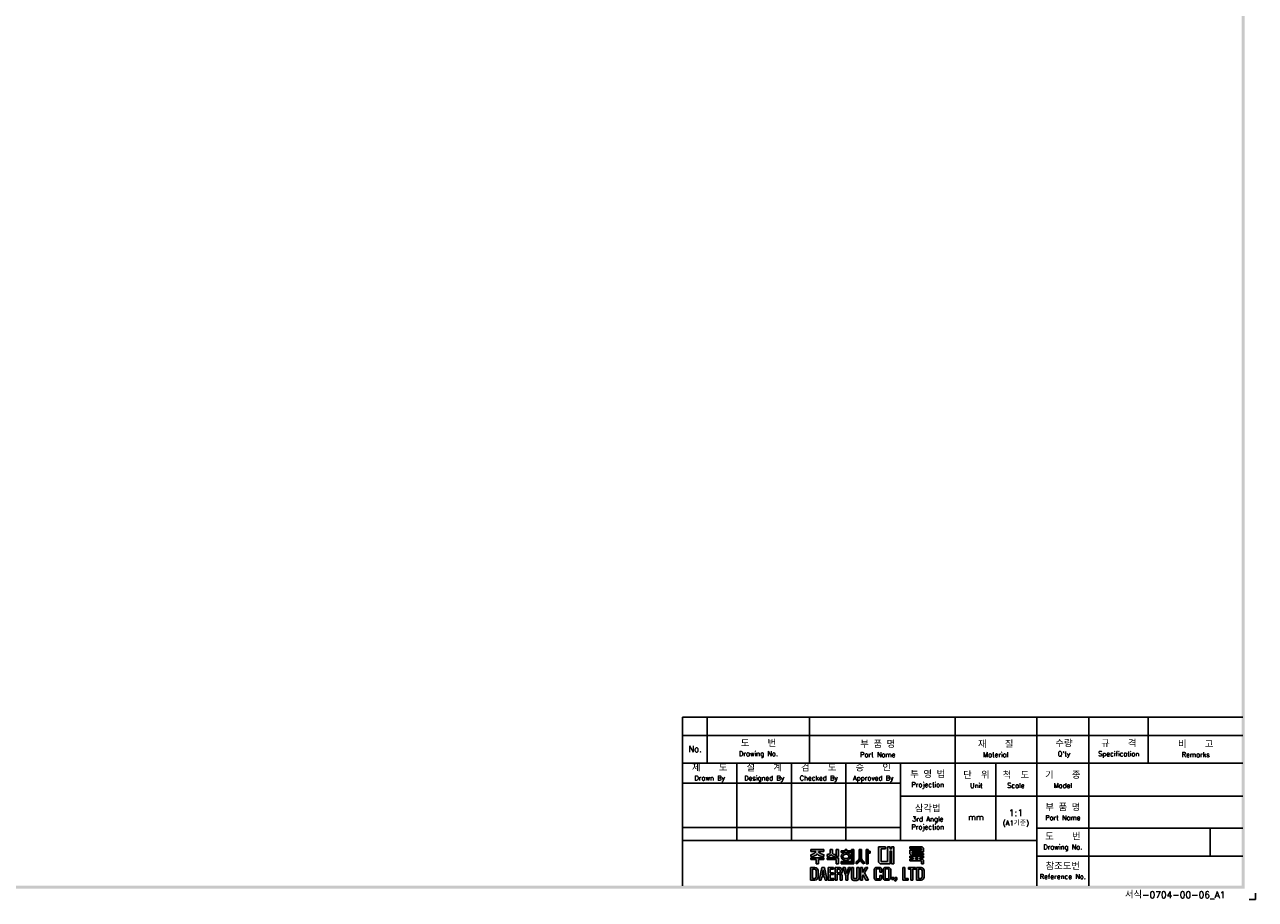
# Model space of a CAD drawing. Extents: x 2148 to 3564, y -907 to 1559.
# Tile 2 of 3: x 3158 to 3564, y 978 to 1267. Entities that reach past the tile are written whole.
import ezdxf

# ---------------------------------------------------------------- set-up
doc = ezdxf.new("R2010")
doc.units = 0
doc.header["$LTSCALE"] = 3
doc.header["$MEASUREMENT"] = 0
for name, color, linetype in [('di', 3, 'CONTINUOUS'), ('dimtaxt', 3, 'CONTINUOUS'), ('dwg', 7, 'CONTINUOUS')]:
    doc.layers.add(name, color=color, linetype=linetype)
doc.styles.get("Standard").update_dxf_attribs({"font": 'romans.shx', "height": 3, "bigfont": 'ghs.shx'})

# ---------------------------------------------------------------- blocks, each defined once
blk = doc.blocks.new('도면서식 A1')
at = {"layer": 'di', "insert": (780.92, -2.61), "char_height": 2.2, "width": 38.8706, "attachment_point": 4}
blk.add_mtext('서식-0704-00-06_A1', dxfattribs=at)
blk = doc.blocks.new('대륙')
at = {"layer": 'dimtaxt'}
h = blk.add_hatch(color=256, dxfattribs=at)
edge = h.paths.add_edge_path()
edge.add_line((51.99, 12.18), (47.65, 12.18))
edge.add_line((47.65, 12.18), (47.65, 11.59))
edge.add_line((47.65, 11.59), (49.36, 11.59))
edge.add_ellipse((47.48, 11.55), major_axis=(1.89, 0.39), ratio=0.576936, start_angle=268.0794, end_angle=342.4305, ccw=False)
edge.add_line((47.64, 10.44), (47.64, 9.87))
edge.add_ellipse((47.59, 11.36), major_axis=(2.46, 0), ratio=0.608939, start_angle=-88.7913, end_angle=-24.3158)
edge.add_ellipse((52.06, 11.36), major_axis=(-2.46, 0), ratio=0.608939, start_angle=384.3158, end_angle=448.3061)
edge.add_line((51.99, 9.87), (51.99, 10.51))
edge.add_ellipse((52.11, 11.62), major_axis=(-1.91, 0.31), ratio=0.577613, start_angle=17.5125, end_angle=91.8636, ccw=False)
edge.add_line((50.24, 11.59), (51.99, 11.59))
edge.add_line((51.99, 11.59), (51.99, 12.18))
h.paths.add_polyline_path([(52, 9.48), (47.64, 9.48), (47.64, 8.87), (49.46, 8.87), (49.46, 7.49), (50.19, 7.49), (50.19, 8.88), (52, 8.88)])
edge = h.paths.add_edge_path()
edge.add_arc((55.25, 11.18), 0.45, 180, 220.7047, ccw=False)
edge.add_line((54.8, 11.18), (54.8, 12.18))
edge.add_line((54.8, 12.18), (54.06, 12.18))
edge.add_line((54.06, 12.18), (54.06, 11.18))
edge.add_arc((53.61, 11.18), 0.45, 319.2953, 360, ccw=False)
edge.add_spline(control_points=[(53.95, 10.89), (53.94, 10.88), (53.93, 10.87), (53.83, 10.76), (53.7, 10.68), (53.03, 10.51)], knot_values=[3.761053, 3.761053, 3.761053, 3.761053, 3.807132, 3.807132, 4.298097, 4.298097, 4.298097, 4.298097], degree=3, periodic=0)
edge.add_line((53.03, 10.51), (53.03, 9.85))
edge.add_spline(control_points=[(53.03, 9.85), (53.05, 9.85), (53.06, 9.85), (53.74, 9.96), (53.94, 10.08), (54.15, 10.22), (54.2, 10.3), (54.43, 10.6)], knot_values=[3.495949, 3.495949, 3.495949, 3.495949, 3.524444, 3.524444, 4.06832, 4.06832, 4.379503, 4.379503, 4.379503, 4.379503], degree=3, periodic=0)
edge.add_spline(control_points=[(54.43, 10.6), (54.65, 10.3), (54.71, 10.22), (54.92, 10.08), (55.12, 9.96), (55.75, 9.88), (55.78, 9.87), (55.8, 9.86)], knot_values=[3.495949, 3.495949, 3.495949, 3.495949, 3.807132, 3.807132, 4.351008, 4.351008, 4.402945, 4.402945, 4.402945, 4.402945], degree=3, periodic=0)
edge.add_line((55.8, 9.86), (55.8, 10.59))
edge.add_spline(control_points=[(55.8, 10.59), (55.78, 10.59), (55.76, 10.6), (55.19, 10.66), (55.03, 10.75), (54.92, 10.87), (54.91, 10.88), (54.91, 10.89)], knot_values=[3.761053, 3.761053, 3.761053, 3.761053, 3.81299, 3.81299, 4.356866, 4.356866, 4.402945, 4.402945, 4.402945, 4.402945], degree=3, periodic=0)
h.paths.add_polyline_path([(56.82, 9.48), (53.03, 9.48), (53.03, 8.87), (56.1, 8.87), (56.1, 7.49), (56.82, 7.49)])
h.paths.add_polyline_path([(56.82, 12.19), (56.1, 12.19), (56.1, 9.87), (56.82, 9.87)])
h.paths.add_polyline_path([(60.76, 11.76), (59.58, 11.76), (59.58, 12.19), (59.05, 12.19), (59.05, 11.76), (57.74, 11.76), (57.74, 11.21), (60.76, 11.21)])
edge = h.paths.add_edge_path()
edge.add_ellipse((59.26, 9.92), major_axis=(-1.56, 0), ratio=0.830145, start_angle=101.7462, end_angle=265.4383)
edge.add_line((59.38, 11.21), (59.13, 11.21))
edge.add_ellipse((59.26, 9.92), major_axis=(1.56, 0), ratio=0.830145, start_angle=94.5617, end_angle=259.6787)
edge.add_line((58.98, 8.65), (58.98, 8.2))
edge.add_line((58.98, 8.2), (59.58, 8.2))
edge.add_line((59.58, 8.2), (59.58, 8.65))
edge = h.paths.add_edge_path(flags=16)
edge.add_spline(control_points=[(60.26, 9.92), (60.26, 10.03), (60.22, 10.15), (60.06, 10.37), (59.93, 10.48), (59.59, 10.63), (59.39, 10.66), (58.99, 10.64), (58.8, 10.59), (58.5, 10.41), (58.39, 10.3), (58.27, 10.07), (58.25, 9.96), (58.28, 9.73), (58.34, 9.62), (58.54, 9.4), (58.69, 9.3), (59.06, 9.19), (59.26, 9.17), (59.65, 9.23), (59.83, 9.31), (60.09, 9.5), (60.18, 9.62), (60.25, 9.8), (60.26, 9.86), (60.26, 9.92)], knot_values=[0, 0, 0, 0, 0.543876, 0.543876, 1.087752, 1.087752, 1.631628, 1.631628, 2.175504, 2.175504, 2.71938, 2.71938, 3.263256, 3.263256, 3.807132, 3.807132, 4.351008, 4.351008, 4.894884, 4.894884, 5.43876, 5.43876, 5.982636, 5.982636, 6.283185, 6.283185, 6.283185, 6.283185], degree=3, periodic=0)
for points in [[(61.83, 12.19), (61.11, 12.19), (61.11, 8.2), (57.74, 8.2), (57.74, 7.47), (61.11, 7.47), (61.83, 7.47)], [(70.89, 12.38), (72.38, 12.38), (72.38, 13.12), (70.01, 13.12), (70.01, 8), (70.53, 7.49), (73.84, 7.49), (73.84, 11.66), (74.29, 11.66), (74.29, 7.49), (75.14, 7.49), (75.14, 13.12), (74.29, 13.12), (74.29, 12.42), (73.84, 12.42), (73.84, 13.12), (73.01, 13.12), (73.01, 8.23), (70.89, 8.23)]]:
    blk.add_hatch(color=256, dxfattribs=at).paths.add_polyline_path(points)
h = blk.add_hatch(color=256, dxfattribs=at)
h.paths.add_polyline_path([(84.17, 12.56), (84.17, 11.99), (80.38, 11.99), (80.38, 10.74), (80.81, 10.32), (84.92, 10.32), (84.92, 10.92), (81.19, 10.92), (81.19, 11.44), (84.92, 11.44), (84.92, 12.6), (84.39, 13.12), (80.36, 13.12), (80.36, 12.56)])
h.paths.add_polyline_path([(83.7, 9.41), (84.92, 9.41), (84.92, 9.97), (80.36, 9.97), (80.36, 9.41), (81.48, 9.41), (81.48, 9.04), (80.35, 9.04), (80.35, 8.42), (84.18, 8.42), (84.18, 7.49), (84.92, 7.49), (84.92, 8.64), (84.52, 9.04), (83.7, 9.04)])
h.paths.add_polyline_path([(83, 9.41), (82.23, 9.41), (82.23, 9.04), (83, 9.04)], flags=17)
h = blk.add_hatch(color=256, dxfattribs=at)
edge = h.paths.add_edge_path()
edge.add_line((64.41, 12.18), (63.7, 12.18))
edge.add_line((63.7, 12.18), (63.7, 9.23))
edge.add_ellipse((62.86, 9.12), major_axis=(0.66, 0.841), ratio=0.672815, start_angle=218.7862, end_angle=304.0863, ccw=False)
edge.add_line((62.7, 8.19), (62.7, 7.51))
edge.add_ellipse((63.11, 8.54), major_axis=(0.964, 0.919), ratio=0.540942, start_angle=220.7961, end_angle=301.7505)
edge.add_ellipse((64.93, 8.53), major_axis=(-0.866, 0.919), ratio=0.569913, start_angle=58.7442, end_angle=145.288)
edge.add_line((65.35, 7.49), (65.35, 8.17))
edge.add_ellipse((65.18, 9.26), major_axis=(-0.67, 1.07), ratio=0.576723, start_angle=74.3826, end_angle=142.9847, ccw=False)
edge.add_line((64.41, 9.18), (64.41, 12.18))
h.paths.add_polyline_path([(66.65, 10.99), (67.26, 10.99), (67.26, 11.63), (66.64, 11.63), (66.64, 12.18), (65.92, 12.18), (65.92, 7.49), (66.65, 7.49)])
h = blk.add_hatch(color=256, dxfattribs=at)
h.paths.add_polyline_path([(47.58, 6.25), (47.58, 2.12), (49.06, 2.12, 0.414214), (50.06, 3.12), (50.06, 5.25, 0.414214), (49.06, 6.25)])
h.paths.add_polyline_path([(48.9, 5.73, -0.414214), (49.4, 5.23), (49.4, 3.16, -0.414214), (48.9, 2.66), (48.23, 2.66), (48.23, 5.73)], flags=16)
h.paths.add_polyline_path([(50.42, 2.11), (51.1, 2.11), (51.31, 3.17), (52.21, 3.17), (52.42, 2.11), (53.1, 2.11), (52.25, 6.23), (51.27, 6.23)])
h.paths.add_polyline_path([(51.77, 5.49), (52.09, 3.74), (51.43, 3.74)], flags=16)
h.paths.add_polyline_path([(53.4, 2.11), (55.25, 2.11), (55.25, 2.66), (54.07, 2.66), (54.07, 3.99), (55.15, 3.99), (55.15, 4.52), (54.06, 4.52), (54.06, 5.7), (55.21, 5.7), (55.21, 6.25), (53.4, 6.25)])
h.paths.add_polyline_path([(55.67, 2.12), (56.33, 2.12), (56.33, 4.05), (56.93, 4.05, -0.414214), (57.33, 3.65), (57.33, 2.12), (58.02, 2.12), (58.02, 3.65, 0.276846), (57.45, 4.24, 0.25864), (58.02, 4.77), (58.02, 5.43, 0.414214), (57.22, 6.23), (55.67, 6.23)])
h.paths.add_polyline_path([(56.33, 5.71), (57.04, 5.71, -0.414214), (57.34, 5.41), (57.34, 4.86, -0.414214), (57.04, 4.56), (56.33, 4.56)], flags=16)
h.paths.add_polyline_path([(59.2, 3.57), (59.2, 2.11), (59.85, 2.11), (59.85, 3.58), (60.8, 6.24), (60.13, 6.24), (59.53, 4.27), (58.97, 6.24), (58.28, 6.24)])
h.paths.add_polyline_path([(61.13, 2.78, 0.414214), (61.88, 2.03), (62.85, 2.03, 0.414214), (63.6, 2.78), (63.6, 6.24), (62.93, 6.24), (62.93, 2.84, -0.414214), (62.68, 2.59), (62.07, 2.59, -0.414214), (61.82, 2.84), (61.82, 6.24), (61.13, 6.24)])
h.paths.add_polyline_path([(64.11, 2.12), (64.77, 2.12), (64.77, 3.42), (64.98, 3.87), (65.9, 2.12), (66.68, 2.12), (65.38, 4.46), (66.48, 6.23), (65.69, 6.23), (64.76, 4.66), (64.76, 6.23), (64.11, 6.23)])
h.paths.add_polyline_path([(68.62, 2.84, 0.414214), (69.42, 2.04), (70.32, 2.04, 0.414214), (71.12, 2.84), (71.12, 3.62), (70.47, 3.62), (70.47, 2.85, -0.414214), (70.17, 2.55), (69.58, 2.55, -0.414214), (69.28, 2.85), (69.28, 5.49, -0.414214), (69.58, 5.79), (70.16, 5.79, -0.414214), (70.46, 5.49), (70.46, 4.76), (71.12, 4.76), (71.12, 5.52, 0.414214), (70.32, 6.32), (69.42, 6.32, 0.414214), (68.62, 5.52)])
h.paths.add_polyline_path([(71.57, 2.84, 0.414214), (72.37, 2.04), (73.25, 2.04, 0.414214), (74.05, 2.84), (74.05, 5.52, 0.414214), (73.25, 6.32), (72.37, 6.32, 0.414214), (71.57, 5.52)])
h.paths.add_polyline_path([(72.23, 5.5, -0.414214), (72.53, 5.8), (73.09, 5.8, -0.414214), (73.39, 5.5), (73.39, 2.85, -0.414214), (73.09, 2.55), (72.53, 2.55, -0.414214), (72.23, 2.85)], flags=16)
h.paths.add_polyline_path([(74.42, 2.34), (75.05, 2.34), (75.05, 2.98), (74.42, 2.98)])
h.paths.add_polyline_path([(75.76, 2.34, -0.316213), (75.39, 2.07), (75.39, 1.77, 0.409412), (76.08, 2.47), (76.08, 2.98), (75.39, 2.98), (75.39, 2.34)])
h.paths.add_polyline_path([(78.08, 2.12), (79.79, 2.12), (79.79, 2.67), (78.75, 2.67), (78.75, 6.24), (78.08, 6.24)])
h.paths.add_polyline_path([(80.68, 2.12), (81.35, 2.12), (81.35, 5.7), (82.27, 5.7), (82.27, 6.24), (79.92, 6.24), (79.92, 5.7), (80.68, 5.7)])
h.paths.add_polyline_path([(82.59, 2.13), (84.07, 2.13, 0.414214), (85.07, 3.13), (85.07, 5.24, 0.414214), (84.07, 6.24), (82.59, 6.24)])
h.paths.add_polyline_path([(83.24, 5.73), (83.9, 5.73, -0.414214), (84.4, 5.23), (84.4, 3.15, -0.414214), (83.9, 2.65), (83.24, 2.65)], flags=16)
for p, q in [((56.82, 12.19), (56.1, 12.19)), ((56.1, 12.19), (56.1, 9.87)), ((56.82, 12.19), (56.82, 9.87)), ((59.05, 11.76), (59.05, 12.19)), ((59.05, 12.19), (59.58, 12.19)), ((59.58, 12.19), (59.58, 11.76)), ((61.11, 12.19), (61.11, 8.2)), ((61.83, 12.19), (61.11, 12.19)), ((61.83, 7.47), (61.83, 12.19)), ((70.01, 13.12), (70.01, 8)), ((70.01, 13.12), (72.38, 13.12)), ((70.89, 12.38), (70.89, 8.23)), ((70.89, 12.38), (72.38, 12.38)), ((72.38, 13.12), (72.38, 12.38)), ((73.01, 13.12), (73.01, 8.23)), ((73.01, 13.12), (73.84, 13.12)), ((73.84, 13.12), (73.84, 12.42)), ((73.84, 12.42), (74.29, 12.42)), ((74.29, 13.12), (75.14, 13.12)), ((74.29, 13.12), (74.29, 12.42)), ((75.14, 13.12), (75.14, 7.49)), ((80.36, 13.12), (84.39, 13.12)), ((80.36, 12.56), (80.36, 13.12)), ((80.36, 12.56), (84.17, 12.56)), ((84.17, 12.56), (84.17, 11.99)), ((84.92, 12.6), (84.39, 13.12)), ((84.92, 12.6), (84.92, 11.44)), ((47.64, 10.44), (47.64, 9.87)), ((47.64, 9.48), (52, 9.48)), ((47.64, 8.87), (47.64, 9.48)), ((49.46, 8.87), (47.64, 8.87)), ((47.65, 12.18), (51.99, 12.18)), ((47.65, 12.18), (47.65, 11.59)), ((47.65, 11.59), (49.36, 11.59)), ((49.46, 7.49), (49.46, 8.87)), ((50.19, 8.88), (50.19, 7.49)), ((52, 8.88), (50.19, 8.88)), ((51.99, 11.59), (50.24, 11.59)), ((51.99, 12.18), (51.99, 11.59)), ((51.99, 10.51), (51.99, 9.87)), ((52, 9.48), (52, 8.88)), ((53.03, 9.85), (53.03, 10.51)), ((53.03, 9.48), (56.82, 9.48)), ((53.03, 8.87), (53.03, 9.48)), ((56.1, 8.87), (53.03, 8.87)), ((54.06, 12.18), (54.8, 12.18)), ((54.06, 12.18), (54.06, 11.18)), ((54.8, 12.18), (54.8, 11.18)), ((55.8, 9.86), (55.8, 10.59)), ((56.82, 9.87), (56.1, 9.87)), ((56.1, 7.49), (56.1, 8.87)), ((56.82, 9.48), (56.82, 7.49)), ((57.74, 11.76), (59.05, 11.76)), ((57.74, 11.21), (57.74, 11.76)), ((60.76, 11.21), (57.74, 11.21)), ((57.74, 8.2), (61.11, 8.2)), ((57.74, 7.47), (57.74, 8.2)), ((58.98, 8.2), (58.98, 8.65)), ((59.58, 11.76), (60.76, 11.76)), ((59.58, 8.65), (59.58, 8.2)), ((60.76, 11.76), (60.76, 11.21)), ((62.7, 7.51), (62.7, 8.19)), ((63.7, 12.18), (64.41, 12.18)), ((63.7, 12.18), (63.7, 9.23)), ((64.41, 12.18), (64.41, 9.18)), ((65.35, 7.49), (65.35, 8.17)), ((65.92, 7.49), (65.92, 12.18)), ((65.92, 12.18), (66.64, 12.18)), ((66.64, 12.18), (66.64, 11.63)), ((66.64, 11.63), (67.26, 11.63)), ((66.65, 10.99), (66.65, 7.49)), ((67.26, 10.99), (66.65, 10.99)), ((67.26, 11.63), (67.26, 10.99)), ((73.01, 8.23), (70.89, 8.23)), ((73.84, 11.66), (73.84, 7.49)), ((73.84, 11.66), (74.29, 11.66)), ((74.29, 11.66), (74.29, 7.49)), ((80.35, 9.04), (81.48, 9.04)), ((80.35, 9.04), (80.35, 8.42)), ((80.35, 8.42), (84.18, 8.42)), ((80.36, 9.97), (84.92, 9.97)), ((80.36, 9.97), (80.36, 9.41)), ((80.36, 9.41), (81.48, 9.41)), ((80.38, 11.99), (84.17, 11.99)), ((80.38, 11.99), (80.38, 10.74)), ((80.81, 10.32), (80.38, 10.74)), ((80.81, 10.32), (84.92, 10.32)), ((81.19, 11.44), (84.92, 11.44)), ((81.19, 11.44), (81.19, 10.92)), ((81.19, 10.92), (84.92, 10.92)), ((81.48, 9.41), (81.48, 9.04)), ((82.23, 9.41), (83, 9.41)), ((82.23, 9.41), (82.23, 9.04)), ((82.23, 9.04), (83, 9.04)), ((83, 9.41), (83, 9.04)), ((83.7, 9.41), (84.92, 9.41)), ((83.7, 9.41), (83.7, 9.04)), ((83.7, 9.04), (84.52, 9.04)), ((84.18, 8.42), (84.18, 7.49)), ((84.92, 8.64), (84.52, 9.04)), ((84.92, 10.92), (84.92, 10.32)), ((84.92, 9.97), (84.92, 9.41)), ((84.92, 8.64), (84.92, 7.49)), ((47.58, 6.25), (47.58, 2.12)), ((47.58, 6.25), (49.06, 6.25)), ((48.23, 5.73), (48.23, 2.66)), ((48.9, 5.73), (48.23, 5.73)), ((49.4, 3.16), (49.4, 5.23)), ((50.19, 7.49), (49.46, 7.49)), ((50.06, 5.25), (50.06, 3.12)), ((51.27, 6.23), (50.42, 2.11)), ((52.25, 6.23), (51.27, 6.23)), ((51.77, 5.49), (51.43, 3.74)), ((52.09, 3.74), (51.77, 5.49)), ((53.1, 2.11), (52.25, 6.23)), ((55.21, 6.25), (53.4, 6.25)), ((53.4, 6.25), (53.4, 2.11)), ((54.06, 5.7), (55.21, 5.7)), ((54.06, 4.52), (54.06, 5.7)), ((55.15, 4.52), (54.06, 4.52)), ((55.15, 3.99), (55.15, 4.52)), ((55.21, 5.7), (55.21, 6.25)), ((55.67, 6.23), (55.67, 2.12)), ((57.22, 6.23), (55.67, 6.23)), ((56.82, 7.49), (56.1, 7.49)), ((56.33, 5.71), (56.33, 4.56)), ((57.04, 5.71), (56.33, 5.71)), ((56.33, 4.56), (57.04, 4.56)), ((57.34, 4.86), (57.34, 5.41)), ((61.11, 7.47), (57.74, 7.47)), ((58.02, 4.77), (58.02, 5.43)), ((58.97, 6.24), (58.28, 6.24)), ((58.28, 6.24), (59.2, 3.57)), ((59.53, 4.27), (58.97, 6.24)), ((60.13, 6.24), (59.53, 4.27)), ((59.85, 3.58), (60.8, 6.24)), ((60.8, 6.24), (60.13, 6.24)), ((61.11, 7.47), (61.83, 7.47)), ((61.13, 6.24), (61.13, 2.78)), ((61.82, 6.24), (61.13, 6.24)), ((61.82, 2.84), (61.82, 6.24)), ((62.93, 2.84), (62.93, 6.24)), ((62.93, 6.24), (63.6, 6.24)), ((63.6, 6.24), (63.6, 2.78)), ((64.11, 2.12), (64.11, 6.23)), ((64.11, 6.23), (64.76, 6.23)), ((64.76, 4.66), (65.69, 6.23)), ((64.76, 6.23), (64.76, 4.66)), ((66.48, 6.23), (65.38, 4.46)), ((65.38, 4.46), (66.68, 2.12)), ((65.69, 6.23), (66.48, 6.23)), ((66.65, 7.49), (65.92, 7.49)), ((68.62, 2.84), (68.62, 5.52)), ((69.28, 5.49), (69.28, 2.85)), ((70.32, 6.32), (69.42, 6.32)), ((70.16, 5.79), (69.58, 5.79)), ((70.53, 7.49), (70.01, 8)), ((70.46, 4.76), (70.46, 5.49)), ((71.12, 4.76), (70.46, 4.76)), ((73.84, 7.49), (70.53, 7.49)), ((71.12, 5.52), (71.12, 4.76)), ((71.57, 2.84), (71.57, 5.52)), ((72.23, 5.5), (72.23, 2.85)), ((73.25, 6.32), (72.37, 6.32)), ((73.09, 5.8), (72.53, 5.8)), ((73.39, 2.85), (73.39, 5.5)), ((74.05, 5.52), (74.05, 2.84)), ((75.14, 7.49), (74.29, 7.49)), ((78.08, 6.24), (78.08, 2.12)), ((78.75, 6.24), (78.08, 6.24)), ((78.75, 2.67), (78.75, 6.24)), ((82.27, 6.24), (79.92, 6.24)), ((79.92, 6.24), (79.92, 5.7)), ((79.92, 5.7), (80.68, 5.7)), ((80.68, 5.7), (80.68, 2.12)), ((81.35, 2.12), (81.35, 5.7)), ((81.35, 5.7), (82.27, 5.7)), ((82.27, 5.7), (82.27, 6.24)), ((82.59, 6.24), (82.59, 2.13)), ((84.07, 6.24), (82.59, 6.24)), ((83.24, 2.65), (83.24, 5.73)), ((83.24, 5.73), (83.9, 5.73)), ((84.92, 7.49), (84.18, 7.49)), ((84.4, 3.15), (84.4, 5.23)), ((85.07, 3.13), (85.07, 5.24)), ((47.58, 2.12), (49.06, 2.12)), ((48.23, 2.66), (48.9, 2.66)), ((50.42, 2.11), (51.1, 2.11)), ((51.1, 2.11), (51.31, 3.17)), ((51.31, 3.17), (52.21, 3.17)), ((51.43, 3.74), (52.09, 3.74)), ((52.21, 3.17), (52.42, 2.11)), ((52.42, 2.11), (53.1, 2.11)), ((53.4, 2.11), (55.25, 2.11)), ((54.07, 3.99), (55.15, 3.99)), ((54.07, 2.66), (54.07, 3.99)), ((55.25, 2.66), (54.07, 2.66)), ((55.25, 2.11), (55.25, 2.66)), ((55.67, 2.12), (56.33, 2.12)), ((56.33, 2.12), (56.33, 4.05)), ((56.33, 4.05), (56.93, 4.05)), ((57.33, 3.65), (57.33, 2.12)), ((57.33, 2.12), (58.02, 2.12)), ((58.02, 2.12), (58.02, 3.65)), ((59.2, 3.57), (59.2, 2.11)), ((59.2, 2.11), (59.85, 2.11)), ((59.85, 2.11), (59.85, 3.58)), ((62.85, 2.03), (61.88, 2.03)), ((62.68, 2.59), (62.07, 2.59)), ((64.77, 2.12), (64.11, 2.12)), ((64.98, 3.87), (64.77, 3.42)), ((64.77, 3.42), (64.77, 2.12)), ((65.9, 2.12), (64.98, 3.87)), ((66.68, 2.12), (65.9, 2.12)), ((70.32, 2.04), (69.42, 2.04)), ((70.17, 2.55), (69.58, 2.55)), ((70.47, 3.62), (70.47, 2.85)), ((71.12, 3.62), (70.47, 3.62)), ((71.12, 2.84), (71.12, 3.62)), ((73.25, 2.04), (72.37, 2.04)), ((73.09, 2.55), (72.53, 2.55)), ((74.42, 2.98), (74.42, 2.34)), ((75.05, 2.98), (74.42, 2.98)), ((75.05, 2.34), (74.42, 2.34)), ((75.05, 2.98), (75.05, 2.34)), ((75.39, 2.98), (75.39, 2.34)), ((76.08, 2.98), (75.39, 2.98)), ((75.76, 2.34), (75.39, 2.34)), ((75.39, 2.07), (75.39, 1.77)), ((76.08, 2.98), (76.08, 2.47)), ((78.08, 2.12), (79.79, 2.12)), ((79.79, 2.67), (78.75, 2.67)), ((79.79, 2.12), (79.79, 2.67)), ((80.68, 2.12), (81.35, 2.12)), ((82.59, 2.13), (84.07, 2.13)), ((83.9, 2.65), (83.24, 2.65))]:
    blk.add_line(p, q, dxfattribs=at)
for centre, radius, start, end in [((53.61, 11.18), 0.45, 319.2953, 360), ((55.25, 11.18), 0.45, 180, 220.7047), ((48.9, 5.23), 0.5, 0, 90), ((49.06, 5.25), 1, 0, 90), ((57.22, 4.85), 0.8, 270, 270), ((57.04, 5.41), 0.3, 0, 90), ((57.04, 4.86), 0.3, 270, 0), ((57.22, 5.43), 0.8, 0, 90), ((57.26, 5.02), 0.8, 283.6828, 341.6876), ((57.24, 3.47), 0.8, 12.921, 74.819), ((69.42, 5.52), 0.8, 90, 180), ((69.58, 5.49), 0.3, 90, 180), ((70.16, 5.49), 0.3, 0, 90), ((70.32, 5.52), 0.8, 0, 90), ((72.37, 5.52), 0.8, 90, 180), ((72.53, 5.5), 0.3, 90, 180), ((73.09, 5.5), 0.3, 0, 90), ((73.25, 5.52), 0.8, 0, 90), ((83.9, 5.23), 0.5, 0, 90), ((84.07, 5.24), 1, 0, 90), ((48.9, 3.16), 0.5, 270, 0), ((49.06, 3.12), 1, 270, 0), ((56.93, 3.65), 0.4, 0, 90), ((61.88, 2.78), 0.75, 180, 270), ((62.07, 2.84), 0.25, 180, 270), ((62.68, 2.84), 0.25, 270, 0), ((62.85, 2.78), 0.75, 270, 0), ((69.42, 2.84), 0.8, 180, 270), ((69.58, 2.85), 0.3, 180, 270), ((70.17, 2.85), 0.3, 270, 0), ((70.32, 2.84), 0.8, 270, 0), ((72.37, 2.84), 0.8, 180, 270), ((72.53, 2.85), 0.3, 180, 270), ((73.09, 2.85), 0.3, 270, 0), ((73.25, 2.84), 0.8, 270, 0), ((75.38, 2.47), 0.7, 270.9408, 0), ((75.38, 2.47), 0.4, 271.6466, 341.8371), ((83.9, 3.15), 0.5, 270, 0), ((84.07, 3.13), 1, 270, 0)]:
    blk.add_arc(centre, radius, start, end, dxfattribs=at)
for centre, major_axis, ratio, start_param, end_param in [((47.48, 11.55), (1.89, 0.39), 0.576936, 4.678869, 5.97654), ((47.59, 11.36), (-2.46, 0), 0.608939, 1.591893, 2.717202), ((59.26, 9.92), (1.56, 0), 0.830145, 1.650413, 4.532248), ((59.26, 9.92), (-1.56, 0), 0.830145, 1.775806, 4.632772), ((62.86, 9.12), (0.66, 0.841), 0.672815, 3.81854, 5.307307), ((63.11, 8.54), (0.964, 0.919), 0.540942, 3.853619, 5.26654)]:
    blk.add_ellipse(centre, major_axis=major_axis, ratio=ratio, start_param=start_param, end_param=end_param, dxfattribs=at)
at = {"layer": 'dimtaxt', "extrusion": (0, 0, -1)}
for centre, major_axis, ratio, start_param, end_param in [((52.06, 11.36), (-2.46, 0), 0.608939, -1.541231, -0.42439), ((52.11, 11.62), (-1.91, 0.31), 0.577613, 4.679864, 5.977535), ((64.93, 8.53), (-0.866, 0.919), 0.569913, 3.747431, 5.257905), ((65.18, 9.26), (-0.67, 1.07), 0.576723, 3.787632, 4.984965)]:
    blk.add_ellipse(centre, major_axis=major_axis, ratio=ratio, start_param=start_param, end_param=end_param, dxfattribs=at)
at = {"layer": 'dimtaxt'}
for points, knots in [([(53.95, 10.89), (53.94, 10.88), (53.93, 10.87), (53.83, 10.76), (53.7, 10.68), (53.03, 10.51)], [3.7610527, 3.7610527, 3.7610527, 3.7610527, 3.8071317, 3.8071317, 4.2980967, 4.2980967, 4.2980967, 4.2980967]), ([(54.43, 10.6), (54.2, 10.3), (54.15, 10.22), (53.94, 10.08), (53.74, 9.96), (53.06, 9.85), (53.05, 9.85), (53.03, 9.85)], [3.4959493, 3.4959493, 3.4959493, 3.4959493, 3.8071317, 3.8071317, 4.3510077, 4.3510077, 4.3795026, 4.3795026, 4.3795026, 4.3795026]), ([(54.43, 10.6), (54.65, 10.3), (54.71, 10.22), (54.92, 10.08), (55.12, 9.96), (55.75, 9.88), (55.78, 9.87), (55.8, 9.86)], [3.4959493, 3.4959493, 3.4959493, 3.4959493, 3.8071317, 3.8071317, 4.3510077, 4.3510077, 4.4029453, 4.4029453, 4.4029453, 4.4029453]), ([(54.91, 10.89), (54.91, 10.88), (54.92, 10.87), (55.03, 10.75), (55.19, 10.66), (55.76, 10.6), (55.78, 10.59), (55.8, 10.59)], [3.7610527, 3.7610527, 3.7610527, 3.7610527, 3.8071317, 3.8071317, 4.3510077, 4.3510077, 4.4029453, 4.4029453, 4.4029453, 4.4029453]), ([(60.26, 9.92), (60.26, 10.03), (60.22, 10.15), (60.06, 10.37), (59.93, 10.48), (59.59, 10.63), (59.39, 10.66), (58.99, 10.64), (58.8, 10.59), (58.5, 10.41), (58.39, 10.3), (58.27, 10.07), (58.25, 9.96), (58.28, 9.73), (58.34, 9.62), (58.54, 9.4), (58.69, 9.3), (59.06, 9.19), (59.26, 9.17), (59.65, 9.23), (59.83, 9.31), (60.09, 9.5), (60.18, 9.62), (60.25, 9.8), (60.26, 9.86), (60.26, 9.92)], [0, 0, 0, 0, 0.543876, 0.543876, 1.087752, 1.087752, 1.631628, 1.631628, 2.175504, 2.175504, 2.71938, 2.71938, 3.263256, 3.263256, 3.807132, 3.807132, 4.351008, 4.351008, 4.894884, 4.894884, 5.43876, 5.43876, 5.982636, 5.982636, 6.283185, 6.283185, 6.283185, 6.283185])]:
    blk.add_open_spline(points, degree=3, knots=knots, dxfattribs=at)

msp = doc.modelspace()

# ---------------------------------------------------------------- linework, layer by layer
at = {"layer": 'di'}
for p in [(3564.374, 980.15), (3562.374, 978.15)]:
    msp.add_line(p, (3564.374, 978.15), dxfattribs=at)
at = {"layer": 'dimtaxt'}
for p, q in [((3560.21, 1038.253), (3375.21, 1038.253)), ((3375.21, 1038.253), (3375.21, 982.65)), ((3383.432, 1023.234), (3383.432, 1038.234)), ((3417.21, 1023.253), (3417.21, 1038.253)), ((3465.21, 1023.253), (3465.21, 1038.253)), ((3492.21, 1023.253), (3492.21, 1038.253)), ((3509.401, 1023.253), (3509.401, 1038.253)), ((3528.942, 1023.253), (3528.942, 1038.253)), ((3560.21, 1032.253), (3375.21, 1032.253)), ((3393.21, 997.631), (3393.21, 1023.087)), ((3411.21, 997.631), (3411.21, 1023.087)), ((3429.21, 997.631), (3429.21, 1023.087)), ((3447.21, 997.631), (3447.21, 1023.087)), ((3465.21, 997.631), (3465.21, 1023.087)), ((3478.71, 997.631), (3478.71, 1023.087)), ((3492.21, 982.613), (3492.21, 1023.087)), ((3509.401, 982.613), (3509.401, 1023.087)), ((3447.21, 1016.562), (3375.251, 1016.562)), ((3560.21, 1012.224), (3447.21, 1012.224)), ((3447.21, 1001.856), (3375.273, 1001.856)), ((3560.21, 1001.616), (3492.21, 1001.616)), ((3549.401, 992.378), (3549.401, 1001.616)), ((3492.21, 997.631), (3375.21, 997.631)), ((3560.21, 992.378), (3492.21, 992.378))]:
    msp.add_line(p, q, dxfattribs=at)
at = {"layer": 'dwg'}
msp.add_line((3560.21, 1023.087), (3375.21, 1023.087), dxfattribs=at)
for points in [[(3560.874, 1555.65), (3559.874, 1554.65), (3560.874, 981.65), (3559.874, 982.65)], [(3375.374, 1023.237), (3375.374, 1022.937), (3559.96, 1023.237), (3559.96, 1022.937)], [(3560.874, 981.65), (3559.874, 982.65), (2744.874, 981.65), (2745.874, 982.65)]]:
    msp.add_trace(points, dxfattribs=at)

# ---------------------------------------------------------------- block references
at = {"layer": 'di'}
msp.add_blockref('대륙', (3369.925, 982.401), dxfattribs=at)
at = {"layer": 'dwg'}
msp.add_blockref('도면서식 A1', (2740.374, 982.15), dxfattribs=at)

# ---------------------------------------------------------------- texts
at = {"layer": 'di', "attachment_point": 5}
for s, insert, char_height, width in [('No.', (3379.403, 1027.787), 2, 8.0581), ('{\\H1.1x;도    번\\P\\H0.72727x;Drawing No.}', (3400.321, 1027.787), 2, 33.77754), ('{\\H1.1x;부 품 명\\P\\H0.72727x;Part Name}', (3439.71, 1027.753), 2, 45), ('{\\H1.1x;재    질\\P\\H0.72727x;Material}', (3478.631, 1027.753), 2, 27.54099), ("{\\H1.1x;수량\\P\\H0.72727x;Q'ty}", (3501.181, 1027.753), 2, 9.45901), ('{\\H1.1x;규    격\\P\\H0.72727x;Specification}', (3519.286, 1027.753), 2, 27), ('{\\H1.1x;비    고\\P\\H0.72727x;Remarks}', (3544.686, 1027.753), 2, 39), ('{\\H1.1x;제    도\\P\\H0.72727x;Drawn By}', (3384.21, 1019.75), 2, 18), ('{\\H1.1x;설    계}\\P{\\H0.8x;Designed By}', (3402.21, 1019.75), 2, 18), ('{\\H1.1x;검    도\\P\\H0.72727x;Checked By}', (3420.21, 1019.75), 2, 18), ('승    인\\P{\\H0.72727x;Approved By}', (3438.21, 1019.75), 2.2, 18), ('투 영 법\\P{\\H0.72727x;Projection}', (3456.21, 1017.581), 2.2, 18), ('{\\H1.1x;단  위}\\P{\\H0.8x;Unit}', (3472.268, 1017.581), 2, 16), ('{\\H1.1x;척  도\\P\\H0.72727x;Scale}', (3485.308, 1017.581), 2, 16), ('기    종\\P{\\H0.72727x;Model}', (3500.805, 1017.581), 2.2, 17.19124), ('{\\H1.1x;삼각법\\H0.45455x;\\P\\H1.6x;3rd Angle\\PProjection}', (3456.21, 1004.928), 2, 18), ('부 품 명\\P{\\H0.72727x;Part Name}', (3500.805, 1006.92), 2.2, 17.19124), ('도    번\\P{\\H0.72727x;Drawing No.}', (3500.805, 996.997), 2.2, 17.19124), ('참조도번\\P{\\H0.72727x;Reference No.}', (3500.805, 987.514), 2.2, 17.19124)]:
    msp.add_mtext(s, dxfattribs=dict(at, insert=insert, char_height=char_height, width=width))
at = {"layer": 'dimtaxt'}
msp.add_text('mm', height=2, dxfattribs=at).set_placement((3469.547, 1004.288))
at = {"layer": 'dimtaxt', "insert": (3485.308, 1004.928), "char_height": 2.2, "width": 16, "attachment_point": 5}
msp.add_mtext('1:1\\P{\\H0.72727x;(A1기준)}', dxfattribs=at)

doc.saveas('drawing.dxf')
